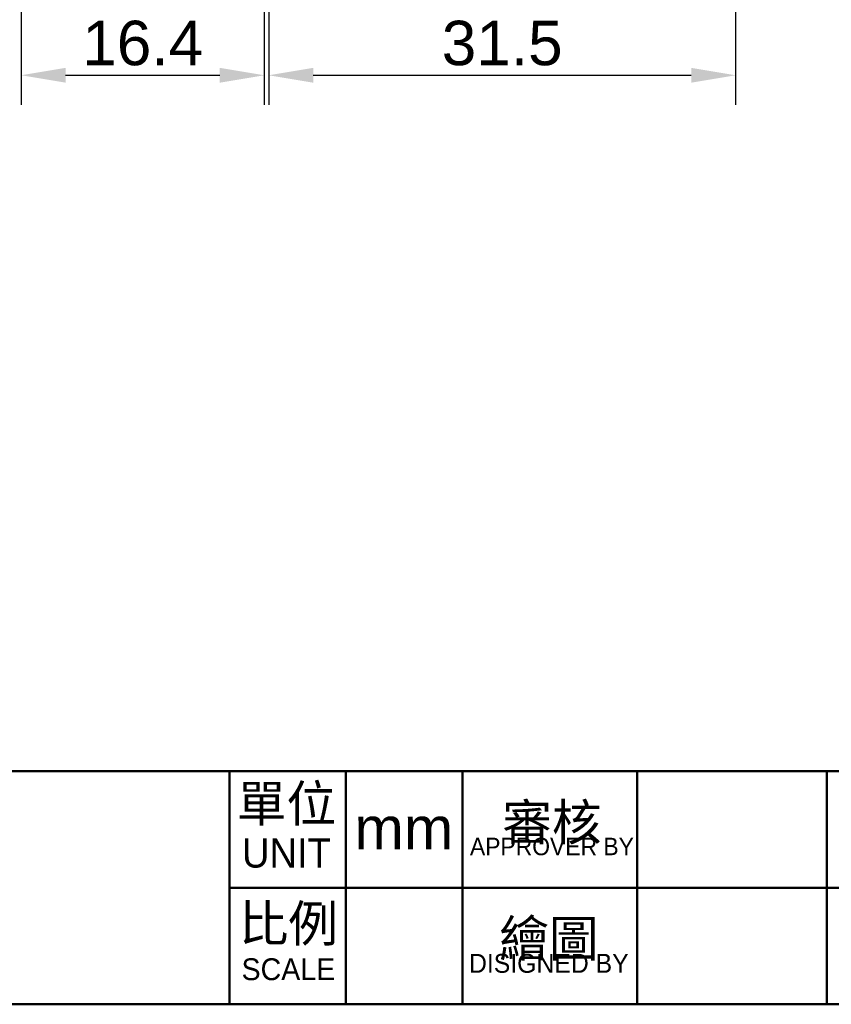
# Model space of a CAD drawing. Header units: millimetres. Extents: x 3252 to 3532, y 771 to 968.
# Tile 2 of 5: x 3395 to 3450, y 771 to 837. Entities that reach past the tile are written whole.
import ezdxf

# ---------------------------------------------------------------- set-up
doc = ezdxf.new("R2010")
doc.units = ezdxf.units.MM
doc.layers.add('圖框', color=7, linetype='Continuous', lineweight=50)
doc.layers.add('標註2', color=3, linetype='Continuous', lineweight=13)
doc.styles.get("Standard").update_dxf_attribs({"font": 'arial.ttf'})
doc.styles.add('預設-ISO', font='arial.ttf')
doc.dimstyles.new('yuetai', dxfattribs={"dimtxt": 3, "dimasz": 3, "dimexe": 2, "dimexo": 1.5, "dimtad": 1, "dimdsep": 46, "dimtxsty": 'Standard', "dimcen": 0, "dimadec": 0, "dimazin": 0, "dimtfac": 1, "dimtmove": 0, "dimatfit": 3, "dimfxl": 1, "dimarcsym": 0})

# ---------------------------------------------------------------- blocks, each defined once
blk = doc.blocks.new('標題欄框 下標註')
at = {"layer": '圖框'}
for p, q in [((162.283, 89.91), (162.283, 73.91)), ((170.283, 89.91), (170.283, 73.91)), ((178.283, 89.91), (178.283, 73.91)), ((190.283, 89.91), (190.283, 73.91)), ((203.283, 89.91), (203.283, 73.91)), ((162.283, 81.91), (287.283, 81.91))]:
    blk.add_line(p, q, dxfattribs=at)
for points in [[(2.283, 89.91), (287.283, 89.91), (287.283, 273.91), (2.283, 273.91)], [(287.283, 89.91), (2.283, 89.91), (2.283, 73.91), (287.283, 73.91)]]:
    blk.add_lwpolyline(points, close=True, dxfattribs=at)
at = {"layer": '圖框', "color": 7, "char_height": 3.5, "attachment_point": 5, "style": '預設-ISO'}
for s, insert, width, line_spacing_factor in [('\\f新細明體|b0|i0;\\H2.5000;單位\\P\\f新細明體|b0|i0;\\H2.0000;UNIT', (166.199, 86.103), 7.88691, 0.875), ('{\\fPMingLiU|b0|i0|c136|p18;\\H0.71429x;審核\\H0.8x;\\P\\fPMingLiU|b0|i0|c0|p18;\\H0.6x;APPROVER BY\\H2.6176x; }', (184.422, 85.891), 11.81677, 0.554526), ('\\f新細明體|b0|i0;\\H2.5000;比例\\P\\f新細明體|b0|i0;\\H1.5000;SCALE', (166.332, 78.13), 8.10918, 0.875), ('{\\fPMingLiU|b0|i0|c136|p18;\\H0.71429x;繪圖\\H0.8x;\\P\\fPMingLiU|b0|i0|c0|p18;\\H0.65x;DISIGNED BY\\H2.4567x; }', (184.21, 77.87), 11.79302, 0.554526)]:
    blk.add_mtext(s, dxfattribs=dict(at, insert=insert, width=width, line_spacing_factor=line_spacing_factor))
blk = doc.blocks.new('*D8')
at = {"layer": 'Defpoints', "color": 0, "transparency": 16777216}
for p in [(3411.733, 856.147), (3443.233, 855.897), (3443.233, 833.684)]:
    blk.add_point(p, dxfattribs=at)
at = {"layer": '標註2', "color": 0, "lineweight": -2, "transparency": 16777216}
for p, q in [((3411.733, 854.647), (3411.733, 831.684)), ((3443.233, 854.397), (3443.233, 831.684)), ((3414.733, 833.684), (3440.233, 833.684))]:
    blk.add_line(p, q, dxfattribs=at)
at = {"layer": '標註2', "color": 0, "transparency": 16777216}
for points in [[(3414.733, 834.184), (3414.733, 833.184), (3411.733, 833.684)], [(3440.233, 834.184), (3440.233, 833.184), (3443.233, 833.684)]]:
    blk.add_solid(points, dxfattribs=at)
at = {"layer": '標註2', "color": 0, "transparency": 16777216, "insert": (3427.483, 835.841), "char_height": 3, "attachment_point": 5}
blk.add_mtext('31.5', dxfattribs=at)
blk = doc.blocks.new('*D32')
at = {"layer": 'Defpoints', "color": 0, "transparency": 16777216}
for p in [(3395.033, 856.147), (3411.433, 856.147), (3411.433, 833.684)]:
    blk.add_point(p, dxfattribs=at)
at = {"layer": '標註2', "color": 0, "lineweight": -2, "transparency": 16777216}
for p, q in [((3395.033, 854.647), (3395.033, 831.684)), ((3411.433, 854.647), (3411.433, 831.684)), ((3398.033, 833.684), (3408.433, 833.684))]:
    blk.add_line(p, q, dxfattribs=at)
at = {"layer": '標註2', "color": 0, "transparency": 16777216}
for points in [[(3398.033, 834.184), (3398.033, 833.184), (3395.033, 833.684)], [(3408.433, 834.184), (3408.433, 833.184), (3411.433, 833.684)]]:
    blk.add_solid(points, dxfattribs=at)
at = {"layer": '標註2', "color": 0, "transparency": 16777216, "insert": (3403.233, 835.84), "char_height": 3, "attachment_point": 5}
blk.add_mtext('16.4', dxfattribs=at)

msp = doc.modelspace()

# ---------------------------------------------------------------- block references
at = {"layer": '圖框', "xscale": 0.9827416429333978, "yscale": 0.9827416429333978, "zscale": 0.9827416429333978}
msp.add_blockref('標題欄框 下標註', (3249.599, 698.377), dxfattribs=at)

# ---------------------------------------------------------------- texts
at = {"layer": '圖框', "insert": (3420.847, 782.892), "char_height": 2.8652, "width": 7.80944, "attachment_point": 5, "style": '預設-ISO'}
msp.add_mtext('mm', dxfattribs=at)

# ---------------------------------------------------------------- dimensions: what is measured, and where the dimension line sits
at = {"layer": '標註2'}
for base, p1, p2, picture, middle in [((3411.433, 833.684), (3395.033, 856.147), (3411.433, 856.147), '*D32', (3403.233, 835.84)), ((3443.233, 833.684), (3411.733, 856.147), (3443.233, 855.897), '*D8', (3427.483, 835.841))]:
    dim = msp.add_linear_dim(base=base, p1=p1, p2=p2, dimstyle='yuetai', dxfattribs=at)
    dim.commit()
    dim.dimension.update_dxf_attribs({"geometry": picture, "text_midpoint": middle})

doc.saveas('drawing.dxf')
